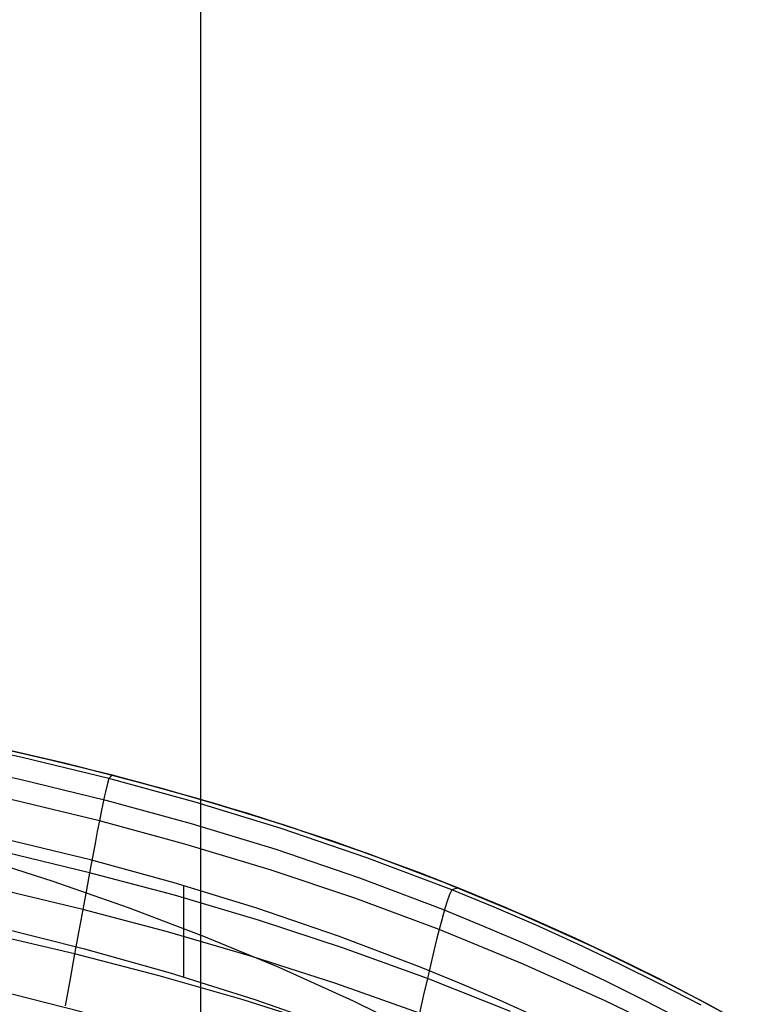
# Model space of a CAD drawing. Header units: millimetres. Extents: x -58 to 58, y -58 to 57.
# Tile 38 of 102: x -2 to 6, y -35 to -24. Entities that reach past the tile are written whole.
import ezdxf

# ---------------------------------------------------------------- set-up
doc = ezdxf.new("R2010")
doc.units = ezdxf.units.MM
doc.header["$MEASUREMENT"] = 0
doc.layers.add('Predefinito', color=5, linetype='Continuous')

msp = doc.modelspace()

# ---------------------------------------------------------------- linework, layer by layer
at = {"layer": 'Predefinito'}
for points in [[(0, 56.5), (0, -56.5)], [(0, 54.5), (0, -54.5)], [(3.87, -35.22), (3.417, -35.016), (2.961, -34.821), (2.503, -34.634), (1.578, -34.283), (0.642, -33.964), (-0.303, -33.674), (-1.259, -33.412), (-2.223, -33.177), (-3.197, -32.967), (-4.178, -32.78), (-5.655, -32.54), (-7.133, -32.345), (-8.12, -32.24), (-9.108, -32.158), (-10.098, -32.102), (-11.088, -32.073), (-12.08, -32.075), (-13.073, -32.109), (-13.571, -32.139), (-14.068, -32.178), (-14.567, -32.226), (-15.314, -32.316), (-16.059, -32.427)], [(6.217, -35.293), (5.79, -35.059), (5.362, -34.835), (4.502, -34.412), (3.639, -34.023), (2.774, -33.665), (1.907, -33.339), (1.04, -33.041), (0.173, -32.772), (-0.693, -32.527), (-1.556, -32.307), (-2.417, -32.109)], [(-15.96, -33.424), (-15.454, -33.345), (-14.948, -33.276), (-14.442, -33.218), (-13.936, -33.17), (-13.43, -33.132), (-12.924, -33.103), (-12.417, -33.083), (-11.404, -33.071), (-10.39, -33.091), (-9.376, -33.142), (-8.362, -33.222), (-7.347, -33.327), (-5.824, -33.526), (-4.31, -33.772), (-3.309, -33.965), (-2.314, -34.183), (-1.328, -34.428), (-0.349, -34.703), (0.621, -35.01), (1.102, -35.175)], [(-0.19, -34.751), (-0.19, -33.707)]]:
    msp.add_lwpolyline(points, dxfattribs=at)
at = {"layer": 'Predefinito', "extrusion": (0.968158, -0.250341, 0)}
msp.add_lwpolyline([(-32.663, 320), (-32.641, 320), (-32.619, 319.999), (-32.596, 319.998), (-32.574, 319.996), (-32.551, 319.994), (-32.528, 319.991), (-32.505, 319.987), (-32.481, 319.983), (-32.458, 319.979), (-32.435, 319.974), (-32.412, 319.968), (-32.388, 319.961), (-32.365, 319.954), (-32.342, 319.947), (-32.318, 319.939), (-32.295, 319.93), (-32.272, 319.92), (-32.249, 319.91), (-32.227, 319.9), (-32.204, 319.888), (-32.182, 319.876), (-32.16, 319.864), (-32.138, 319.851), (-32.116, 319.837), (-32.095, 319.823), (-32.074, 319.808), (-32.053, 319.792), (-32.033, 319.776), (-32.013, 319.76), (-31.994, 319.743), (-31.975, 319.725), (-31.956, 319.707), (-31.938, 319.689), (-31.921, 319.67), (-31.904, 319.65), (-31.887, 319.63), (-31.871, 319.61), (-31.856, 319.589), (-31.841, 319.568), (-31.826, 319.547), (-31.813, 319.526), (-31.8, 319.504), (-31.787, 319.482), (-31.775, 319.459), (-31.764, 319.437), (-31.753, 319.414), (-31.743, 319.391), (-31.734, 319.368), (-31.725, 319.345), (-31.717, 319.322), (-31.709, 319.298), (-31.702, 319.275), (-31.696, 319.252), (-31.69, 319.229), (-31.685, 319.205), (-31.68, 319.182), (-31.676, 319.159), (-31.673, 319.136), (-31.67, 319.113), (-31.667, 319.09), (-31.666, 319.067), (-31.664, 319.045), (-31.664, 319.022), (-31.663, 319)], dxfattribs=at)
at = {"layer": 'Predefinito', "extrusion": (0.951451, -0.307799, 0)}
msp.add_lwpolyline([(-32.117, 320), (-32.095, 320), (-32.073, 319.999), (-32.05, 319.998), (-32.027, 319.996), (-32.005, 319.994), (-31.982, 319.991), (-31.958, 319.987), (-31.935, 319.983), (-31.912, 319.979), (-31.889, 319.974), (-31.865, 319.968), (-31.842, 319.961), (-31.819, 319.954), (-31.795, 319.947), (-31.772, 319.939), (-31.749, 319.93), (-31.726, 319.92), (-31.703, 319.91), (-31.68, 319.9), (-31.658, 319.888), (-31.636, 319.876), (-31.613, 319.864), (-31.592, 319.851), (-31.57, 319.837), (-31.549, 319.823), (-31.528, 319.808), (-31.507, 319.792), (-31.487, 319.776), (-31.467, 319.76), (-31.448, 319.743), (-31.429, 319.725), (-31.41, 319.707), (-31.392, 319.689), (-31.374, 319.67), (-31.357, 319.65), (-31.341, 319.63), (-31.325, 319.61), (-31.309, 319.589), (-31.295, 319.568), (-31.28, 319.547), (-31.267, 319.526), (-31.253, 319.504), (-31.241, 319.482), (-31.229, 319.459), (-31.218, 319.437), (-31.207, 319.414), (-31.197, 319.391), (-31.187, 319.368), (-31.179, 319.345), (-31.17, 319.322), (-31.163, 319.298), (-31.156, 319.275), (-31.149, 319.252), (-31.144, 319.229), (-31.139, 319.205), (-31.134, 319.182), (-31.13, 319.159), (-31.126, 319.136), (-31.124, 319.113), (-31.121, 319.09), (-31.119, 319.067), (-31.118, 319.045), (-31.117, 319.022), (-31.117, 319)], dxfattribs=at)
at = {"layer": 'Predefinito', "extrusion": (1, 0, 0)}
msp.add_lwpolyline([(-33.041, 319), (-33.041, 59.998)], dxfattribs=at)
at = {"layer": 'Predefinito', "extrusion": (0.946383, -0.323046, 0)}
msp.add_lwpolyline([(-31.931, 320), (-31.909, 320), (-31.887, 319.999), (-31.864, 319.998), (-31.841, 319.996), (-31.819, 319.994), (-31.796, 319.991), (-31.773, 319.987), (-31.749, 319.983), (-31.726, 319.979), (-31.703, 319.974), (-31.679, 319.968), (-31.656, 319.961), (-31.633, 319.954), (-31.61, 319.947), (-31.586, 319.939), (-31.563, 319.93), (-31.54, 319.92), (-31.517, 319.91), (-31.495, 319.9), (-31.472, 319.888), (-31.45, 319.876), (-31.428, 319.864), (-31.406, 319.851), (-31.384, 319.837), (-31.363, 319.823), (-31.342, 319.808), (-31.321, 319.792), (-31.301, 319.776), (-31.281, 319.76), (-31.262, 319.743), (-31.243, 319.725), (-31.224, 319.707), (-31.206, 319.689), (-31.189, 319.67), (-31.172, 319.65), (-31.155, 319.63), (-31.139, 319.61), (-31.124, 319.589), (-31.109, 319.568), (-31.094, 319.547), (-31.081, 319.526), (-31.067, 319.504), (-31.055, 319.482), (-31.043, 319.459), (-31.032, 319.437), (-31.021, 319.414), (-31.011, 319.391), (-31.002, 319.368), (-30.993, 319.345), (-30.984, 319.322), (-30.977, 319.298), (-30.97, 319.275), (-30.964, 319.252), (-30.958, 319.229), (-30.953, 319.205), (-30.948, 319.182), (-30.944, 319.159), (-30.941, 319.136), (-30.938, 319.113), (-30.935, 319.09), (-30.934, 319.067), (-30.932, 319.045), (-30.932, 319.022), (-30.931, 319)], dxfattribs=at)
at = {"layer": 'Predefinito', "extrusion": (0.94095, -0.338547, 0)}
msp.add_lwpolyline([(-31.725, 320), (-31.702, 320), (-31.68, 319.999), (-31.657, 319.998), (-31.635, 319.996), (-31.612, 319.994), (-31.589, 319.991), (-31.566, 319.987), (-31.543, 319.983), (-31.519, 319.979), (-31.496, 319.974), (-31.473, 319.968), (-31.449, 319.961), (-31.426, 319.954), (-31.403, 319.947), (-31.38, 319.939), (-31.357, 319.93), (-31.334, 319.92), (-31.311, 319.91), (-31.288, 319.9), (-31.265, 319.888), (-31.243, 319.876), (-31.221, 319.864), (-31.199, 319.851), (-31.177, 319.837), (-31.156, 319.823), (-31.135, 319.808), (-31.115, 319.792), (-31.094, 319.776), (-31.074, 319.76), (-31.055, 319.743), (-31.036, 319.725), (-31.018, 319.707), (-30.999, 319.689), (-30.982, 319.67), (-30.965, 319.65), (-30.948, 319.63), (-30.932, 319.61), (-30.917, 319.589), (-30.902, 319.568), (-30.888, 319.547), (-30.874, 319.526), (-30.861, 319.504), (-30.848, 319.482), (-30.836, 319.459), (-30.825, 319.437), (-30.814, 319.414), (-30.804, 319.391), (-30.795, 319.368), (-30.786, 319.345), (-30.778, 319.322), (-30.77, 319.298), (-30.763, 319.275), (-30.757, 319.252), (-30.751, 319.229), (-30.746, 319.205), (-30.741, 319.182), (-30.737, 319.159), (-30.734, 319.136), (-30.731, 319.113), (-30.729, 319.09), (-30.727, 319.067), (-30.726, 319.045), (-30.725, 319.022), (-30.725, 319)], dxfattribs=at)
at = {"layer": 'Predefinito', "extrusion": (0.928979, -0.370132, 0)}
msp.add_lwpolyline([(-31.248, 320), (-31.225, 320), (-31.203, 319.999), (-31.18, 319.998), (-31.158, 319.996), (-31.135, 319.994), (-31.112, 319.991), (-31.089, 319.987), (-31.066, 319.983), (-31.042, 319.979), (-31.019, 319.974), (-30.996, 319.968), (-30.972, 319.961), (-30.949, 319.954), (-30.926, 319.947), (-30.903, 319.939), (-30.879, 319.93), (-30.856, 319.92), (-30.834, 319.91), (-30.811, 319.9), (-30.788, 319.888), (-30.766, 319.876), (-30.744, 319.864), (-30.722, 319.851), (-30.7, 319.837), (-30.679, 319.823), (-30.658, 319.808), (-30.638, 319.792), (-30.617, 319.776), (-30.597, 319.76), (-30.578, 319.743), (-30.559, 319.725), (-30.54, 319.707), (-30.522, 319.689), (-30.505, 319.67), (-30.488, 319.65), (-30.471, 319.63), (-30.455, 319.61), (-30.44, 319.589), (-30.425, 319.568), (-30.411, 319.547), (-30.397, 319.526), (-30.384, 319.504), (-30.371, 319.482), (-30.359, 319.459), (-30.348, 319.437), (-30.337, 319.414), (-30.327, 319.391), (-30.318, 319.368), (-30.309, 319.345), (-30.301, 319.322), (-30.293, 319.298), (-30.286, 319.275), (-30.28, 319.252), (-30.274, 319.229), (-30.269, 319.205), (-30.264, 319.182), (-30.26, 319.159), (-30.257, 319.136), (-30.254, 319.113), (-30.252, 319.09), (-30.25, 319.067), (-30.249, 319.045), (-30.248, 319.022), (-30.248, 319)], dxfattribs=at)
at = {"layer": 'Predefinito', "extrusion": (0.965488, -0.260448, 0)}
msp.add_lwpolyline([(-33.585, 320), (-33.607, 320), (-33.63, 319.999), (-33.652, 319.998), (-33.675, 319.996), (-33.698, 319.994), (-33.721, 319.991), (-33.744, 319.987), (-33.767, 319.983), (-33.79, 319.979), (-33.814, 319.974), (-33.837, 319.968), (-33.86, 319.961), (-33.884, 319.954), (-33.907, 319.947), (-33.93, 319.939), (-33.953, 319.93), (-33.976, 319.92), (-33.999, 319.91), (-34.022, 319.9), (-34.044, 319.888), (-34.067, 319.876), (-34.089, 319.864), (-34.111, 319.851), (-34.132, 319.837), (-34.154, 319.823), (-34.175, 319.808), (-34.195, 319.792), (-34.215, 319.776), (-34.235, 319.76), (-34.255, 319.743), (-34.274, 319.725), (-34.292, 319.707), (-34.31, 319.689), (-34.328, 319.67), (-34.345, 319.65), (-34.361, 319.63), (-34.377, 319.61), (-34.393, 319.589), (-34.408, 319.568), (-34.422, 319.547), (-34.436, 319.526), (-34.449, 319.504), (-34.462, 319.482), (-34.473, 319.459), (-34.485, 319.437), (-34.495, 319.414), (-34.505, 319.391), (-34.515, 319.368), (-34.524, 319.345), (-34.532, 319.322), (-34.54, 319.298), (-34.547, 319.275), (-34.553, 319.252), (-34.559, 319.229), (-34.564, 319.205), (-34.568, 319.182), (-34.572, 319.159), (-34.576, 319.136), (-34.579, 319.113), (-34.581, 319.09), (-34.583, 319.067), (-34.584, 319.045), (-34.585, 319.022), (-34.585, 319)], dxfattribs=at)
at = {"layer": 'Predefinito', "extrusion": (0.900389, -0.435087, 0)}
msp.add_lwpolyline([(-30.024, 320), (-30.002, 320), (-29.979, 319.999), (-29.957, 319.998), (-29.934, 319.996), (-29.911, 319.994), (-29.888, 319.991), (-29.865, 319.987), (-29.842, 319.983), (-29.819, 319.979), (-29.795, 319.974), (-29.772, 319.968), (-29.749, 319.961), (-29.725, 319.954), (-29.702, 319.947), (-29.679, 319.939), (-29.656, 319.93), (-29.633, 319.92), (-29.61, 319.91), (-29.587, 319.9), (-29.564, 319.888), (-29.542, 319.876), (-29.52, 319.864), (-29.498, 319.851), (-29.477, 319.837), (-29.455, 319.823), (-29.434, 319.808), (-29.414, 319.792), (-29.393, 319.776), (-29.374, 319.76), (-29.354, 319.743), (-29.335, 319.725), (-29.317, 319.707), (-29.299, 319.689), (-29.281, 319.67), (-29.264, 319.65), (-29.247, 319.63), (-29.231, 319.61), (-29.216, 319.589), (-29.201, 319.568), (-29.187, 319.547), (-29.173, 319.526), (-29.16, 319.504), (-29.147, 319.482), (-29.135, 319.459), (-29.124, 319.437), (-29.113, 319.414), (-29.103, 319.391), (-29.094, 319.368), (-29.085, 319.345), (-29.077, 319.322), (-29.069, 319.298), (-29.062, 319.275), (-29.056, 319.252), (-29.05, 319.229), (-29.045, 319.205), (-29.04, 319.182), (-29.036, 319.159), (-29.033, 319.136), (-29.03, 319.113), (-29.028, 319.09), (-29.026, 319.067), (-29.025, 319.045), (-29.024, 319.022), (-29.024, 319)], dxfattribs=at)
at = {"layer": 'Predefinito', "extrusion": (0.883672, -0.468106, 0)}
msp.add_lwpolyline([(-29.27, 320), (-29.248, 320), (-29.226, 319.999), (-29.203, 319.998), (-29.18, 319.996), (-29.158, 319.994), (-29.135, 319.991), (-29.112, 319.987), (-29.088, 319.983), (-29.065, 319.979), (-29.042, 319.974), (-29.018, 319.968), (-28.995, 319.961), (-28.972, 319.954), (-28.949, 319.947), (-28.925, 319.939), (-28.902, 319.93), (-28.879, 319.92), (-28.856, 319.91), (-28.834, 319.9), (-28.811, 319.888), (-28.789, 319.876), (-28.767, 319.864), (-28.745, 319.851), (-28.723, 319.837), (-28.702, 319.823), (-28.681, 319.808), (-28.66, 319.792), (-28.64, 319.776), (-28.62, 319.76), (-28.601, 319.743), (-28.582, 319.725), (-28.563, 319.707), (-28.545, 319.689), (-28.528, 319.67), (-28.51, 319.65), (-28.494, 319.63), (-28.478, 319.61), (-28.462, 319.589), (-28.448, 319.568), (-28.433, 319.547), (-28.42, 319.526), (-28.406, 319.504), (-28.394, 319.482), (-28.382, 319.459), (-28.371, 319.437), (-28.36, 319.414), (-28.35, 319.391), (-28.341, 319.368), (-28.332, 319.345), (-28.323, 319.322), (-28.316, 319.298), (-28.309, 319.275), (-28.303, 319.252), (-28.297, 319.229), (-28.292, 319.205), (-28.287, 319.182), (-28.283, 319.159), (-28.28, 319.136), (-28.277, 319.113), (-28.274, 319.09), (-28.273, 319.067), (-28.271, 319.045), (-28.271, 319.022), (-28.27, 319)], dxfattribs=at)
at = {"layer": 'Predefinito'}
for points in [[(5.09, -35.249, 49.743), (4.623, -35.024, 49.713), (3.681, -34.6, 49.659), (2.727, -34.209, 49.61), (1.764, -33.851, 49.568), (0.795, -33.526, 49.532), (-0.179, -33.231, 49.503), (-1.156, -32.966, 49.479), (-2.135, -32.728, 49.46), (-3.114, -32.518, 49.447), (-4.092, -32.332, 49.439), (-5.067, -32.168, 49.437), (-6.043, -32.024, 49.439), (-7.024, -31.899, 49.446), (-8.012, -31.794, 49.458), (-9.008, -31.712, 49.474), (-10.013, -31.654, 49.497), (-11.026, -31.623, 49.525), (-12.046, -31.621, 49.558), (-13.071, -31.651, 49.598), (-14.099, -31.716, 49.644), (-14.614, -31.761, 49.67), (-15.13, -31.816, 49.697), (-15.645, -31.88, 49.726)], [(-15.599, -31.6, 60.007), (-14.809, -31.559, 60.008), (-14.019, -31.543, 60.01), (-13.23, -31.551, 60.012), (-12.44, -31.58, 60.013), (-11.65, -31.631, 60.015), (-10.86, -31.701, 60.017), (-10.069, -31.79, 60.019), (-9.277, -31.896, 60.021), (-8.485, -32.018, 60.023), (-6.897, -32.305, 60.026), (-6.029, -32.484, 60.028), (-5.161, -32.679, 60.031), (-4.292, -32.892, 60.033), (-3.423, -33.124, 60.035), (-2.556, -33.378, 60.037), (-1.69, -33.654, 60.039), (-0.826, -33.955, 60.041), (0.035, -34.283, 60.044), (0.893, -34.639, 60.046), (1.746, -35.024, 60.048), (2.595, -35.441, 60.05)], [(5.865, -35.099, 59.997), (5.397, -34.853, 59.998), (4.926, -34.615, 59.998), (4.451, -34.387, 59.998), (3.971, -34.168, 59.998), (3.487, -33.957, 59.998), (2.999, -33.755, 59.998), (2.506, -33.561, 59.998), (1.533, -33.207, 59.998), (0.556, -32.887, 59.998), (-0.427, -32.6, 59.999), (-1.416, -32.341, 59.999), (-2.411, -32.111, 59.999), (-3.414, -31.905, 59.999), (-4.424, -31.722, 60), (-5.443, -31.56, 60)], [(5.72, -35.075, 54.999), (5.254, -34.833, 54.985), (4.784, -34.599, 54.971), (4.311, -34.375, 54.959), (3.834, -34.16, 54.947), (3.354, -33.954, 54.936), (2.872, -33.756, 54.925), (1.9, -33.388, 54.907), (0.922, -33.054, 54.891), (-0.062, -32.753, 54.878), (-1.049, -32.482, 54.867), (-2.037, -32.241, 54.859), (-3.024, -32.028, 54.853)], [(6.249, -35.311, 319), (5.678, -35, 319), (5.218, -34.761, 319), (4.754, -34.532, 319), (4.288, -34.312, 319), (3.819, -34.101, 319), (3.348, -33.899, 319), (2.873, -33.705, 319), (1.917, -33.342, 319), (0.95, -33.012, 319), (-0.025, -32.714, 319), (-1.008, -32.444, 319), (-2, -32.202, 319), (-2.998, -31.987, 319)], [(3.541, -35.146, 46.988), (2.592, -34.768, 46.926), (1.635, -34.421, 46.872), (0.672, -34.105, 46.825), (-0.297, -33.817, 46.786), (-1.268, -33.558, 46.755), (-2.242, -33.325, 46.731), (-3.215, -33.117, 46.714), (-4.188, -32.933, 46.704), (-5.159, -32.77, 46.701), (-6.13, -32.627, 46.703), (-7.108, -32.502, 46.712), (-8.09, -32.397, 46.728), (-9.08, -32.313, 46.75), (-10.079, -32.253, 46.779), (-11.084, -32.218, 46.816), (-12.096, -32.211, 46.86), (-13.112, -32.234, 46.911), (-14.132, -32.29, 46.971), (-15.153, -32.379, 47.039), (-15.664, -32.436, 47.076)], [(-3.056, -32.274, 319.707), (-2.065, -32.488, 319.707), (-1.082, -32.728, 319.707), (-0.106, -32.995, 319.707), (0.86, -33.291, 319.707), (1.817, -33.618, 319.707), (2.765, -33.977, 319.707), (3.234, -34.169, 319.707), (3.701, -34.369, 319.707), (4.166, -34.578, 319.707), (4.627, -34.796, 319.707), (5.085, -35.023, 319.707), (5.541, -35.258, 319.707)], [(-1.009, -32.444, 59.999), (-1.049, -32.482, 54.867), (-1.065, -32.539, 53.536), (-1.088, -32.633, 52.192), (-1.102, -32.696, 51.516), (-1.117, -32.772, 50.838), (-1.136, -32.861, 50.159), (-1.156, -32.966, 49.479), (-1.18, -33.086, 48.797), (-1.206, -33.224, 48.116), (-1.235, -33.381, 47.435), (-1.268, -33.558, 46.755), (-1.305, -33.756, 46.077), (-1.346, -33.978, 45.401), (-1.391, -34.222, 44.731), (-1.439, -34.487, 44.072), (-1.491, -34.773, 43.423), (-1.546, -35.079, 42.785)], [(2.502, -35.164, 45.59), (1.548, -34.825, 45.53), (0.588, -34.515, 45.479), (-0.377, -34.233, 45.436), (-1.346, -33.978, 45.401), (-2.316, -33.748, 45.374), (-3.286, -33.543, 45.356), (-4.256, -33.36, 45.344), (-5.224, -33.198, 45.34), (-6.193, -33.055, 45.343), (-7.167, -32.93, 45.354), (-8.147, -32.824, 45.371), (-9.133, -32.739, 45.396), (-10.127, -32.676, 45.428), (-11.129, -32.638, 45.469), (-12.135, -32.627, 45.518), (-13.146, -32.645, 45.575), (-14.161, -32.693, 45.642), (-15.176, -32.774, 45.717), (-16.192, -32.889, 45.802)], [(1.444, -35.316, 44.213), (0.487, -35.013, 44.157), (-0.474, -34.738, 44.11), (-1.439, -34.487, 44.072), (-2.405, -34.262, 44.043), (-3.372, -34.059, 44.022), (-4.338, -33.878, 44.01), (-5.303, -33.717, 44.005), (-6.269, -33.574, 44.009), (-7.24, -33.449, 44.02), (-8.215, -33.342, 44.039), (-9.198, -33.255, 44.066), (-10.187, -33.189, 44.102), (-11.183, -33.147, 44.146), (-12.184, -33.131, 44.2), (-13.189, -33.142, 44.263), (-14.198, -33.182, 44.335), (-15.207, -33.253, 44.417), (-16.216, -33.356, 44.509)], [(-1.35, -35.154, 319.707), (-2.356, -34.899, 319.707), (-3.372, -34.674, 319.707), (-4.397, -34.475, 319.707), (-5.95, -34.222, 319.707), (-7.514, -34.019, 319.707), (-8.554, -33.914, 319.707), (-9.591, -33.837, 319.707), (-10.626, -33.791, 319.707), (-11.658, -33.778, 319.707), (-12.174, -33.784, 319.707), (-12.688, -33.8, 319.707), (-13.203, -33.826, 319.707), (-13.716, -33.861, 319.707), (-14.229, -33.907, 319.707), (-14.742, -33.963, 319.707), (-15.254, -34.03, 319.707), (-15.765, -34.109, 319.707)], [(2.943, -33.732, 59.998), (2.872, -33.756, 54.925), (2.846, -33.809, 53.611), (2.815, -33.896, 52.285), (2.797, -33.955, 51.619), (2.776, -34.026, 50.951), (2.753, -34.111, 50.281), (2.727, -34.209, 49.61), (2.698, -34.323, 48.939), (2.667, -34.453, 48.267), (2.631, -34.601, 47.596), (2.592, -34.768, 46.926), (2.549, -34.955, 46.257), (2.502, -35.164, 45.59)]]:
    msp.add_polyline3d(points, dxfattribs=at)

doc.saveas('drawing.dxf')
